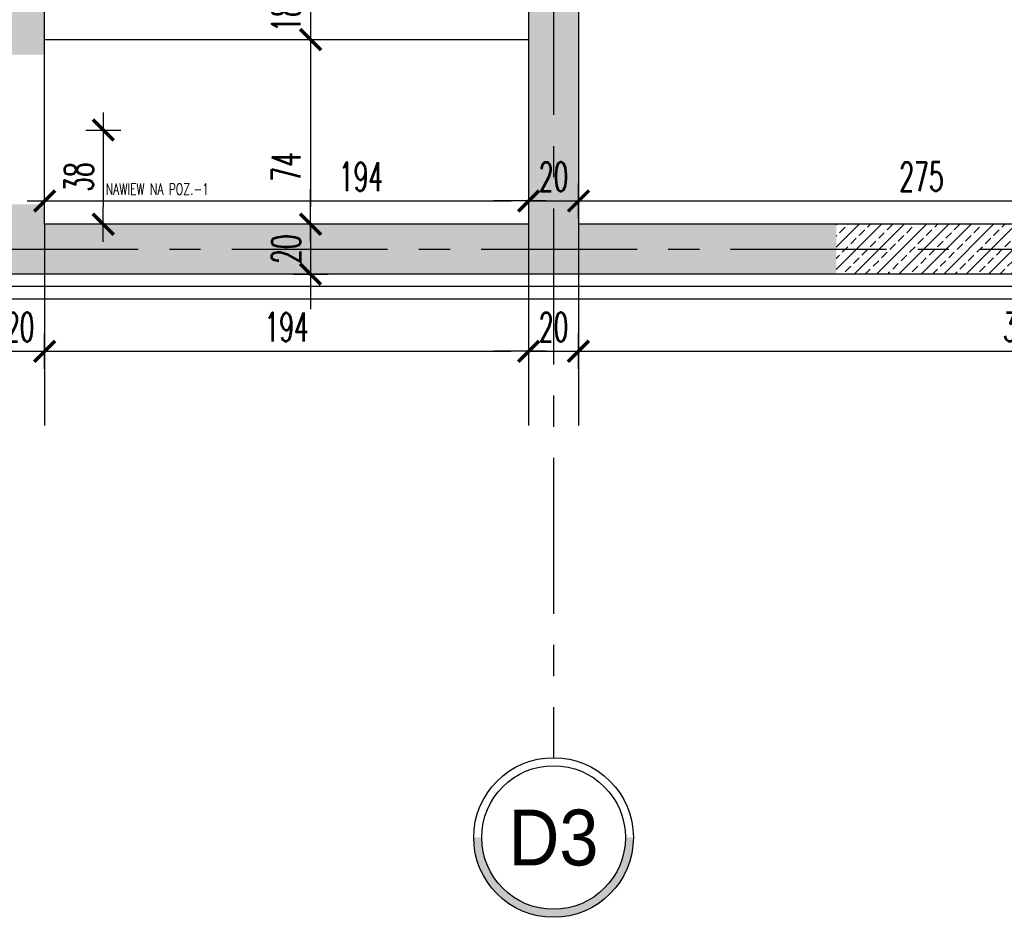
# Model space of a CAD drawing. Extents: x 41755 to 123924, y -112333 to 86187.
# Tile 158 of 256: x 100307 to 100702, y -17640 to -17280. Entities that reach past the tile are written whole.
import ezdxf
from ezdxf.enums import TextEntityAlignment as Align

# ---------------------------------------------------------------- set-up
doc = ezdxf.new("R2010")
doc.units = 0
doc.header["$LTSCALE"] = 50
doc.linetypes.add('CENTER', pattern=[2, 1.25, -0.25, 0.25, -0.25])
doc.layers.get('0').update_dxf_attribs({"color": 101, "linetype": 'CONTINUOUS'})
doc.layers.add('0-pomoc', color=21, linetype='CONTINUOUS', plot=False)
for name, color, linetype in [('Ins-went', 141, 'CONTINUOUS'), ('Os-osie glowne', 1, 'CENTER'), ('Os-osie-opis', 16, 'CONTINUOUS'), ('Sc-beton', 7, 'CONTINUOUS'), ('Sc-beton-hatch', 86, 'CONTINUOUS'), ('Sc-cegla pustak', 42, 'CONTINUOUS'), ('Sc-izolacja term-styropian', 151, 'STYROPIAN-KA'), ('Wym-wew', 8, 'CONTINUOUS')]:
    doc.layers.add(name, color=color, linetype=linetype)
doc.styles.add('dwg_opis duży', font='ARIAL.TTF', dxfattribs={"width": 0.9})
doc.styles.add('KA wymiar', font='romans.shx', dxfattribs={"width": 0.6})
doc.styles.add('ROMANS', font='romans', dxfattribs={"width": 0.85})
doc.linetypes.add('STYROPIAN-KA', pattern='A,0.0001,-0.1,[135,ltypeshp.shx,S=0.1,R=0,X=-0.1,Y=0],0,[135,ltypeshp.shx,S=0.1,R=180,X=0.1,Y=0],-0.1', length=0.2001)
doc.linetypes.add('ZIGZAG', pattern='A,0.00254,-5.08,[131,ltypeshp.shx,S=5.08,R=0,X=-5.08,Y=0],-10.16,[131,ltypeshp.shx,S=5.08,R=180,X=5.08,Y=0],-5.08', length=20.32254)
doc.dimstyles.new('KA wymiar', dxfattribs={"dimscale": 50, "dimtxt": 0.23, "dimasz": 0.14, "dimexe": 0, "dimexo": 0, "dimgap": 0.08, "dimtad": 1, "dimdec": 1, "dimrnd": 0.5, "dimzin": 9, "dimdsep": 46, "dimtxsty": 'KA wymiar', "dimblk1": 'UKOS', "dimblk2": 'UKOS', "dimsah": 1, "dimcen": 0.2, "dimse1": 1, "dimse2": 1, "dimclrd": 256, "dimclre": 256, "dimclrt": 2, "dimadec": 0, "dimazin": 0, "dimtfac": 1, "dimtdec": 1, "dimtix": 1, "dimtmove": 2, "dimatfit": 3, "dimldrblk": 'DOT', "dimfxl": 0, "dimtolj": 1, "dimtzin": 9, "dimarcsym": 0})
pattern_1 = [(45, (48983.4185, 565.478), (-4.49012806, 4.49012806), []), (45, (48987.9087, 565.478), (-4.49012806, 4.49012806), [3.175, -1.5875])]

# ---------------------------------------------------------------- blocks, each defined once
blk = doc.blocks.new('_opis_osi_liczbowy')
blk.add_hatch(color=256).paths.add_polyline_path([(32, 32), (32, 28.8, -1), (32, -28.8), (32, -32, 1)])
for radius in [32, 28.8]:
    blk.add_circle((32, 0), radius)
at = {"style": 'dwg_opis duży', "width": 0.9}
blk.add_attdef('AXNAMEH', text='', height=22.4, rotation=90, dxfattribs=at).set_placement((32, 0), align=Align.MIDDLE_CENTER)
blk = doc.blocks.new('UKOS')
at = {"color": 1}
blk.add_line((0, 1), (0, -1), dxfattribs=at)
at = {"color": 8}
blk.add_line((1, 0), (-1, 0), dxfattribs=at)
at = {"color": 1, "const_width": 0.2}
blk.add_lwpolyline([(0.599, 0.599), (-0.599, -0.599)], dxfattribs=at)
blk = doc.blocks.new('*D2648')
at = {"layer": 'Wym-wew', "lineweight": -2}
for p, q in [((100423.56, -17263.44), (100423.56, -17256.44)), ((100423.56, -17270.44), (100423.56, -17288.44)), ((100423.56, -17295.44), (100423.56, -17302.44))]:
    blk.add_line(p, q, dxfattribs=at)
at = {"layer": 'Wym-wew', "lineweight": -2, "xscale": 7.000000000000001, "yscale": 7.000000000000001, "zscale": 7.000000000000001}
for p, rotation in [((100423.56, -17270.44), 270), ((100423.56, -17288.44), 90)]:
    blk.add_blockref('UKOS', p, dxfattribs=dict(at, rotation=rotation))
at = {"layer": 'Wym-wew', "color": 2, "insert": (100413.81, -17279.44), "char_height": 11.5, "attachment_point": 5, "rotation": 90, "style": 'KA wymiar'}
blk.add_mtext('\\A1;18', dxfattribs=at)
blk = doc.blocks.new('_Dot')
at = {"layer": '0-pomoc', "color": 0, "lineweight": -2}
blk.add_line((-0.5, 0), (-1, 0), dxfattribs=at)
at = {"layer": '0-pomoc', "color": 0, "const_width": 0.5}
blk.add_lwpolyline([(-0.25, 0, 1), (0.25, 0, 1)], format="xyb", close=True, dxfattribs=at)
blk = doc.blocks.new('*D2649')
at = {"layer": 'Wym-wew', "lineweight": -2}
blk.add_line((100423.56, -17295.44), (100423.56, -17355.44), dxfattribs=at)
at = {"layer": 'Wym-wew', "lineweight": -2, "xscale": 7.000000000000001, "yscale": 7.000000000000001, "zscale": 7.000000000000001}
for p, rotation in [((100423.56, -17288.44), 90), ((100423.56, -17362.44), 270)]:
    blk.add_blockref('UKOS', p, dxfattribs=dict(at, rotation=rotation))
at = {"layer": 'Wym-wew', "color": 2, "insert": (100413.81, -17339.44), "char_height": 11.5, "attachment_point": 5, "rotation": 90, "style": 'KA wymiar'}
blk.add_mtext('\\A1;74', dxfattribs=at)
blk = doc.blocks.new('*D2650')
at = {"layer": 'Wym-wew', "lineweight": -2}
for p, q in [((100423.56, -17355.44), (100423.56, -17348.44)), ((100423.56, -17362.44), (100423.56, -17382.44)), ((100423.56, -17389.44), (100423.56, -17396.44))]:
    blk.add_line(p, q, dxfattribs=at)
at = {"layer": 'Wym-wew', "lineweight": -2, "xscale": 7.000000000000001, "yscale": 7.000000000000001, "zscale": 7.000000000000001}
for p, rotation in [((100423.56, -17362.44), 270), ((100423.56, -17382.44), 90)]:
    blk.add_blockref('UKOS', p, dxfattribs=dict(at, rotation=rotation))
at = {"layer": 'Wym-wew', "color": 2, "insert": (100413.81, -17372.44), "char_height": 11.5, "attachment_point": 5, "rotation": 90, "style": 'KA wymiar'}
blk.add_mtext('\\A1;20', dxfattribs=at)
blk = doc.blocks.new('*D2651')
at = {"layer": 'Wym-wew', "lineweight": -2}
blk.add_line((100323.97, -17353.13), (100503.97, -17353.13), dxfattribs=at)
at = {"layer": 'Wym-wew', "lineweight": -2, "xscale": 7.000000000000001, "yscale": 7.000000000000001, "zscale": 7.000000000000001, "rotation": 180}
blk.add_blockref('UKOS', (100316.97, -17353.13), dxfattribs=at)
at = {"layer": 'Wym-wew', "lineweight": -2, "xscale": 7.000000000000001, "yscale": 7.000000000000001, "zscale": 7.000000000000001}
blk.add_blockref('UKOS', (100510.97, -17353.13), dxfattribs=at)
at = {"layer": 'Wym-wew', "color": 2, "insert": (100443.79, -17343.38), "char_height": 11.5, "attachment_point": 5, "style": 'KA wymiar'}
blk.add_mtext('\\A1;194', dxfattribs=at)
blk = doc.blocks.new('*D2652')
at = {"layer": 'Wym-wew', "lineweight": -2}
for p, q in [((100503.97, -17353.13), (100496.97, -17353.13)), ((100510.97, -17353.13), (100530.97, -17353.13)), ((100537.97, -17353.13), (100544.97, -17353.13))]:
    blk.add_line(p, q, dxfattribs=at)
at = {"layer": 'Wym-wew', "lineweight": -2, "xscale": 7.000000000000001, "yscale": 7.000000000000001, "zscale": 7.000000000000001}
blk.add_blockref('UKOS', (100510.97, -17353.13), dxfattribs=at)
at = {"layer": 'Wym-wew', "lineweight": -2, "xscale": 7.000000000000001, "yscale": 7.000000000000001, "zscale": 7.000000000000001, "rotation": 180}
blk.add_blockref('UKOS', (100530.97, -17353.13), dxfattribs=at)
at = {"layer": 'Wym-wew', "color": 2, "insert": (100520.97, -17343.38), "char_height": 11.5, "attachment_point": 5, "style": 'KA wymiar'}
blk.add_mtext('\\A1;20', dxfattribs=at)
blk = doc.blocks.new('*D2653')
at = {"layer": 'Wym-wew', "lineweight": -2}
blk.add_line((100537.97, -17353.13), (100798.97, -17353.13), dxfattribs=at)
at = {"layer": 'Wym-wew', "lineweight": -2, "xscale": 7.000000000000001, "yscale": 7.000000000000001, "zscale": 7.000000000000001, "rotation": 180}
blk.add_blockref('UKOS', (100530.97, -17353.13), dxfattribs=at)
at = {"layer": 'Wym-wew', "lineweight": -2, "xscale": 7.000000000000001, "yscale": 7.000000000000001, "zscale": 7.000000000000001}
blk.add_blockref('UKOS', (100805.97, -17353.13), dxfattribs=at)
at = {"layer": 'Wym-wew', "color": 2, "insert": (100668.47, -17343.38), "char_height": 11.5, "attachment_point": 5, "style": 'KA wymiar'}
blk.add_mtext('\\A1;275', dxfattribs=at)
blk = doc.blocks.new('*D2832')
at = {"layer": 'Wym-wew', "lineweight": -2}
blk.add_line((100340.48, -17331.68), (100340.48, -17355.44), dxfattribs=at)
at = {"layer": 'Wym-wew', "lineweight": -2, "xscale": 7.000000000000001, "yscale": 7.000000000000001, "zscale": 7.000000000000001}
for p, rotation in [((100340.48, -17324.68), 90), ((100340.48, -17362.44), 270)]:
    blk.add_blockref('UKOS', p, dxfattribs=dict(at, rotation=rotation))
at = {"layer": 'Wym-wew', "color": 2, "insert": (100330.73, -17343.56), "char_height": 11.5, "attachment_point": 5, "rotation": 90, "style": 'KA wymiar'}
blk.add_mtext('\\A1;38', dxfattribs=at)
blk = doc.blocks.new('*D2842')
at = {"layer": 'Wym-wew', "lineweight": -2}
blk.add_line((100537.97, -17413.4), (100881.97, -17413.4), dxfattribs=at)
at = {"layer": 'Wym-wew', "lineweight": -2, "xscale": 7.000000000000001, "yscale": 7.000000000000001, "zscale": 7.000000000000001, "rotation": 180}
blk.add_blockref('UKOS', (100530.97, -17413.4), dxfattribs=at)
at = {"layer": 'Wym-wew', "lineweight": -2, "xscale": 7.000000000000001, "yscale": 7.000000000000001, "zscale": 7.000000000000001}
blk.add_blockref('UKOS', (100888.97, -17413.4), dxfattribs=at)
at = {"layer": 'Wym-wew', "color": 2, "insert": (100709.97, -17403.65), "char_height": 11.5, "attachment_point": 5, "style": 'KA wymiar'}
blk.add_mtext('\\A1;358', dxfattribs=at)
blk = doc.blocks.new('*D2846')
at = {"layer": 'Wym-wew', "lineweight": -2}
for p, q in [((100289.97, -17413.4), (100282.97, -17413.4)), ((100296.97, -17413.4), (100316.97, -17413.4)), ((100323.97, -17413.4), (100330.97, -17413.4))]:
    blk.add_line(p, q, dxfattribs=at)
at = {"layer": 'Wym-wew', "lineweight": -2, "xscale": 7.000000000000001, "yscale": 7.000000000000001, "zscale": 7.000000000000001}
blk.add_blockref('UKOS', (100296.97, -17413.4), dxfattribs=at)
at = {"layer": 'Wym-wew', "lineweight": -2, "xscale": 7.000000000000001, "yscale": 7.000000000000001, "zscale": 7.000000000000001, "rotation": 180}
blk.add_blockref('UKOS', (100316.97, -17413.4), dxfattribs=at)
at = {"layer": 'Wym-wew', "color": 2, "insert": (100306.97, -17403.65), "char_height": 11.5, "attachment_point": 5, "style": 'KA wymiar'}
blk.add_mtext('\\A1;20', dxfattribs=at)
blk = doc.blocks.new('*D2847')
at = {"layer": 'Wym-wew', "lineweight": -2}
blk.add_line((100323.97, -17413.4), (100503.97, -17413.4), dxfattribs=at)
at = {"layer": 'Wym-wew', "lineweight": -2, "xscale": 7.000000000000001, "yscale": 7.000000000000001, "zscale": 7.000000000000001, "rotation": 180}
blk.add_blockref('UKOS', (100316.97, -17413.4), dxfattribs=at)
at = {"layer": 'Wym-wew', "lineweight": -2, "xscale": 7.000000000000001, "yscale": 7.000000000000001, "zscale": 7.000000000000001}
blk.add_blockref('UKOS', (100510.97, -17413.4), dxfattribs=at)
at = {"layer": 'Wym-wew', "color": 2, "insert": (100413.97, -17403.65), "char_height": 11.5, "attachment_point": 5, "style": 'KA wymiar'}
blk.add_mtext('\\A1;194', dxfattribs=at)
blk = doc.blocks.new('*D2848')
at = {"layer": 'Wym-wew', "lineweight": -2}
for p, q in [((100503.97, -17413.4), (100496.97, -17413.4)), ((100510.97, -17413.4), (100530.97, -17413.4)), ((100537.97, -17413.4), (100544.97, -17413.4))]:
    blk.add_line(p, q, dxfattribs=at)
at = {"layer": 'Wym-wew', "lineweight": -2, "xscale": 7.000000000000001, "yscale": 7.000000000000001, "zscale": 7.000000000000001}
blk.add_blockref('UKOS', (100510.97, -17413.4), dxfattribs=at)
at = {"layer": 'Wym-wew', "lineweight": -2, "xscale": 7.000000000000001, "yscale": 7.000000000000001, "zscale": 7.000000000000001, "rotation": 180}
blk.add_blockref('UKOS', (100530.97, -17413.4), dxfattribs=at)
at = {"layer": 'Wym-wew', "color": 2, "insert": (100520.97, -17403.65), "char_height": 11.5, "attachment_point": 5, "style": 'KA wymiar'}
blk.add_mtext('\\A1;20', dxfattribs=at)

msp = doc.modelspace()

# ---------------------------------------------------------------- hatches: boundary and pattern name
at = {"layer": 'Sc-beton-hatch'}
h = msp.add_hatch(dxfattribs=at)
h.set_pattern_fill('ANSI33', color=256, style=0)
h.set_pattern_definition(pattern_1)
h.paths.add_polyline_path([(99926.966, -17068.44), (99916.966, -17068.44), (99916.966, -17133.066), (99926.966, -17135.877), (99926.966, -17134.44)])
h.paths.add_polyline_path([(99916.966, -17068.44), (99906.966, -17068.44), (99906.966, -17130.254), (99916.966, -17133.066)])
h.paths.add_polyline_path([(99916.966, -17133.066), (99906.966, -17130.254), (99906.966, -17178.855), (99916.966, -17178.855)])
h.paths.add_polyline_path([(99926.966, -17135.877), (99916.966, -17133.066), (99916.966, -17178.855), (99926.966, -17178.855)])
h.paths.add_polyline_path([(99926.966, -17178.855), (99916.966, -17178.855), (99916.966, -17249.944), (99926.966, -17249.944)])
h.paths.add_polyline_path([(99916.966, -17178.855), (99906.966, -17178.855), (99906.966, -17249.944), (99916.966, -17249.944)])
h.paths.add_polyline_path([(99916.966, -17249.944), (99906.966, -17249.944), (99906.966, -17372.44), (99916.966, -17372.44)])
h.paths.add_polyline_path([(99926.966, -17249.944), (99916.966, -17249.944), (99916.966, -17372.44), (100070.966, -17372.44), (100070.966, -17362.44), (99926.966, -17362.44)])
h.paths.add_polyline_path([(99916.966, -17372.44), (99906.966, -17372.44), (99906.966, -17382.44), (99916.966, -17382.44)])
h.paths.add_polyline_path([(100070.966, -17372.44), (99916.966, -17372.44), (99916.966, -17382.44), (100070.966, -17382.44)])
h.paths.add_polyline_path([(100091.966, -17372.44), (100081.966, -17372.44), (100081.966, -17382.44), (100091.966, -17382.44)])
h.paths.add_polyline_path([(100091.966, -17362.44), (100081.966, -17362.44), (100081.966, -17372.44), (100091.966, -17372.44)])
h.paths.add_polyline_path([(100120.966, -17362.44), (100102.966, -17362.44), (100102.966, -17372.44), (100120.966, -17372.44)])
h.paths.add_polyline_path([(100120.966, -17372.44), (100102.966, -17372.44), (100102.966, -17382.44), (100120.966, -17382.44)])
h.paths.add_polyline_path([(100141.966, -17372.44), (100131.966, -17372.44), (100131.966, -17382.44), (100141.966, -17382.44)])
h.paths.add_polyline_path([(100141.966, -17362.44), (100131.966, -17362.44), (100131.966, -17372.44), (100141.966, -17372.44)])
h.paths.add_polyline_path([(100195.788, -17362.44), (100152.966, -17362.44), (100152.966, -17372.44), (100195.788, -17372.44)])
h.paths.add_polyline_path([(100195.788, -17372.44), (100152.966, -17372.44), (100152.966, -17382.44), (100195.788, -17382.44)])
h.paths.add_polyline_path([(100251.966, -17372.44), (100195.788, -17372.44), (100195.788, -17382.44), (100251.966, -17382.44)])
h.paths.add_polyline_path([(100251.966, -17362.44), (100195.788, -17362.44), (100195.788, -17372.44), (100251.966, -17372.44)])
h.paths.add_polyline_path([(100520.966, -17068.44), (100472.466, -17068.44), (100472.466, -17078.44), (100510.966, -17078.44), (100510.966, -17270.44), (100510.966, -17362.44), (100316.966, -17362.44), (100316.966, -17354.44), (100296.966, -17354.44), (100296.966, -17362.44), (100251.966, -17362.44), (100251.966, -17372.44), (100520.966, -17372.44)])
h.paths.add_polyline_path([(100520.966, -17372.44), (100251.966, -17372.44), (100251.966, -17382.44), (100520.966, -17382.44)])
h.paths.add_polyline_path([(100358.466, -17068.44), (100296.966, -17068.44), (100296.966, -17164.94), (100316.966, -17164.94), (100316.966, -17078.44), (100358.466, -17078.44)], flags=17)
h.paths.add_polyline_path([(100358.466, -17058.44), (100296.966, -17058.44), (100296.966, -17068.44), (100358.466, -17068.44)])
h.paths.add_polyline_path([(100316.966, -17164.94), (100296.966, -17164.94), (100296.966, -17181.44), (100296.966, -17294.44), (100316.374, -17294.44), (100316.966, -17294.44)], flags=17)
h.paths.add_polyline_path([(100530.966, -17068.44), (100520.966, -17068.44), (100520.966, -17372.44), (100634.274, -17372.44), (100634.274, -17362.44), (100530.966, -17362.44)])
h.paths.add_polyline_path([(100530.966, -17058.44), (100520.966, -17058.44), (100520.966, -17068.44), (100530.966, -17068.44)])
h.paths.add_polyline_path([(100520.966, -17058.44), (100472.466, -17058.44), (100472.466, -17068.44), (100520.966, -17068.44)])
h.paths.add_polyline_path([(100634.274, -17372.44), (100520.966, -17372.44), (100520.966, -17382.44), (100634.274, -17382.44)])
h.paths.add_polyline_path([(100512.505, -17206.235), (100529.427, -17206.235), (100529.427, -17223.485), (100512.505, -17223.485)], flags=9)
h.paths.add_polyline_path([(100405.182, -17380.9), (100405.182, -17363.979), (100422.432, -17363.979), (100422.432, -17380.9)], flags=9)
h.paths.add_polyline_path([(100512.505, -17334.76), (100529.427, -17334.76), (100529.427, -17352.01), (100512.505, -17352.01)], flags=9)
h.paths.add_polyline_path([(100298.505, -17206.235), (100315.427, -17206.235), (100315.427, -17223.485), (100298.505, -17223.485)], flags=24)
h = msp.add_hatch(dxfattribs=at)
h.set_pattern_fill('ANSI33', color=256, style=0)
h.set_pattern_definition(pattern_1)
h.paths.add_polyline_path([(100883.966, -17382.44), (100883.966, -17372.44), (100634.274, -17372.44), (100634.274, -17382.44)])
h.paths.add_polyline_path([(100634.274, -17362.44), (100634.274, -17372.44), (100883.966, -17372.44), (100883.966, -17362.44)])
h.paths.add_polyline_path([(100903.966, -17382.44), (100903.966, -17372.44), (100893.966, -17372.44), (100893.966, -17382.44)])
h.paths.add_polyline_path([(100893.966, -17372.44), (100903.966, -17372.44), (100903.966, -17362.44), (100893.966, -17362.44)])
h.paths.add_polyline_path([(100913.966, -17372.44), (100923.966, -17372.44), (100923.966, -17362.44), (100913.966, -17362.44)])
h.paths.add_polyline_path([(100913.966, -17382.44), (100923.966, -17382.44), (100923.966, -17372.44), (100913.966, -17372.44)])
h.paths.add_polyline_path([(101066.966, -17382.44), (101066.966, -17372.44), (100933.966, -17372.44), (100933.966, -17382.44)])
h.paths.add_polyline_path([(101066.966, -17372.44), (101066.966, -17359.44), (101056.966, -17359.44), (101056.966, -17362.44), (100956.966, -17362.44), (100933.966, -17362.44), (100933.966, -17372.44)])

# ---------------------------------------------------------------- linework, layer by layer
at = {"layer": 'Os-osie glowne'}
for points in [[(100520.966, -9956.124), (100520.966, -17560.331)], [(99691.966, -17372.44), (102917.643, -17372.44)]]:
    msp.add_lwpolyline(points, dxfattribs=at)
at = {"layer": 'Os-osie-opis'}
msp.add_lwpolyline([(100520.966, -17560.331), (100520.966, -17576.331)], dxfattribs=at)
at = {"layer": 'Sc-beton'}
msp.add_line((102200.966, -17382.44), (99906.966, -17382.44), dxfattribs=at)
for points in [[(100530.966, -17058.44), (100530.966, -17362.44)], [(100316.966, -17362.44), (100316.966, -17078.44)], [(100510.966, -17078.44), (100510.966, -17362.44)], [(100510.966, -17362.44), (100316.966, -17362.44)], [(101056.966, -17362.44), (100530.966, -17362.44)]]:
    msp.add_lwpolyline(points, dxfattribs=at)
at = {"layer": 'Sc-cegla pustak'}
msp.add_lwpolyline([(100316.966, -17288.44), (100510.966, -17288.44)], dxfattribs=at)
at = {"layer": 'Sc-izolacja term-styropian', "linetype": 'ZIGZAG', "ltscale": 0.018}
msp.add_line((102200.966, -17387.44), (99901.966, -17387.44), dxfattribs=at)
at = {"layer": 'Sc-izolacja term-styropian', "linetype": 'ByBlock'}
msp.add_line((102200.966, -17392.44), (99896.966, -17392.44), dxfattribs=at)
at = {"layer": 'Wym-wew'}
for points in [[(100316.966, -17362.44), (100316.966, -17443.136)], [(100510.966, -17362.44), (100510.966, -17443.136)], [(100530.966, -17362.44), (100530.966, -17443.136)]]:
    msp.add_lwpolyline(points, dxfattribs=at)

# ---------------------------------------------------------------- block references
at = {"layer": 'Os-osie-opis', "rotation": 270}
msp.add_blockref('_opis_osi_liczbowy', (100520.966, -17576.331), dxfattribs=at).add_auto_attribs({'AXNAMEH': 'D3'})

# ---------------------------------------------------------------- texts
at = {"layer": 'Ins-went', "linetype": 'ByBlock', "ltscale": 0.5, "style": 'ROMANS', "width": 0.7}
msp.add_text(' NAWIEW NA POZ.-1', height=4.5, dxfattribs=at).set_placement((100339.344, -17350.61, 0))

# ---------------------------------------------------------------- dimensions: what is measured, and where the dimension line sits
at = {"layer": 'Wym-wew'}
for base, p1, p2, picture, middle in [((100423.557, -17288.44), (100472.466, -17270.44), (100473.966, -17288.44), '*D2648', (100413.807, -17279.44)), ((100340.481, -17362.44), (100329.618, -17324.676), (100329.618, -17362.44), '*D2832', (100330.731, -17343.558)), ((100423.557, -17382.44), (100473.966, -17362.44), (100473.966, -17382.44), '*D2650', (100413.807, -17372.44))]:
    dim = msp.add_linear_dim(base=base, p1=p1, p2=p2, angle=90, dimstyle='KA wymiar', override={"dimscale": 100, "dimtxt": 0.115, "dimasz": 0.07, "dimgap": 0.04, "dimdec": 2, "dimpost": '\\X', "dimtdec": 2}, dxfattribs=at)
    dim.commit()
    dim.dimension.update_dxf_attribs({"geometry": picture, "text_midpoint": middle})
dim = msp.add_linear_dim(base=(100423.557, -17362.44), p1=(100473.966, -17288.44), p2=(100473.966, -17362.44), angle=90, dimstyle='KA wymiar', override={"dimscale": 100, "dimtxt": 0.115, "dimasz": 0.07, "dimgap": 0.04, "dimdec": 2, "dimpost": '\\X', "dimtdec": 2}, dxfattribs=at)
dim.commit()
dim.dimension.update_dxf_attribs({"geometry": '*D2649', "text_midpoint": (100413.807, -17339.442), "dimtype": 160})
dim = msp.add_linear_dim(base=(100510.966, -17353.135), p1=(100316.966, -17294.457), p2=(100510.966, -17288.44), dimstyle='KA wymiar', override={"dimscale": 100, "dimtxt": 0.115, "dimasz": 0.07, "dimgap": 0.04, "dimdec": 2, "dimpost": '\\X', "dimtdec": 2}, dxfattribs=at)
dim.commit()
dim.dimension.update_dxf_attribs({"geometry": '*D2651', "text_midpoint": (100443.794, -17343.385), "dimtype": 160})
for base, p1, p2, picture, middle in [((100530.966, -17353.135), (100510.966, -17294.457), (100530.966, -17300.457), '*D2652', (100520.966, -17343.385)), ((100805.966, -17353.135), (100530.966, -17300.457), (100805.966, -17300.457), '*D2653', (100668.466, -17343.385)), ((100316.966, -17413.405), (100296.966, -17362.44), (100316.966, -17362.44), '*D2846', (100306.966, -17403.655)), ((100510.966, -17413.405), (100316.966, -17362.44), (100510.966, -17362.44), '*D2847', (100413.966, -17403.655)), ((100530.966, -17413.405), (100510.966, -17362.44), (100530.966, -17362.44), '*D2848', (100520.966, -17403.655)), ((100888.966, -17413.405), (100530.966, -17362.44), (100888.966, -17372.44), '*D2842', (100709.966, -17403.655))]:
    dim = msp.add_linear_dim(base=base, p1=p1, p2=p2, dimstyle='KA wymiar', override={"dimscale": 100, "dimtxt": 0.115, "dimasz": 0.07, "dimgap": 0.04, "dimdec": 2, "dimpost": '\\X', "dimtdec": 2}, dxfattribs=at)
    dim.commit()
    dim.dimension.update_dxf_attribs({"geometry": picture, "text_midpoint": middle})

doc.saveas('drawing.dxf')
